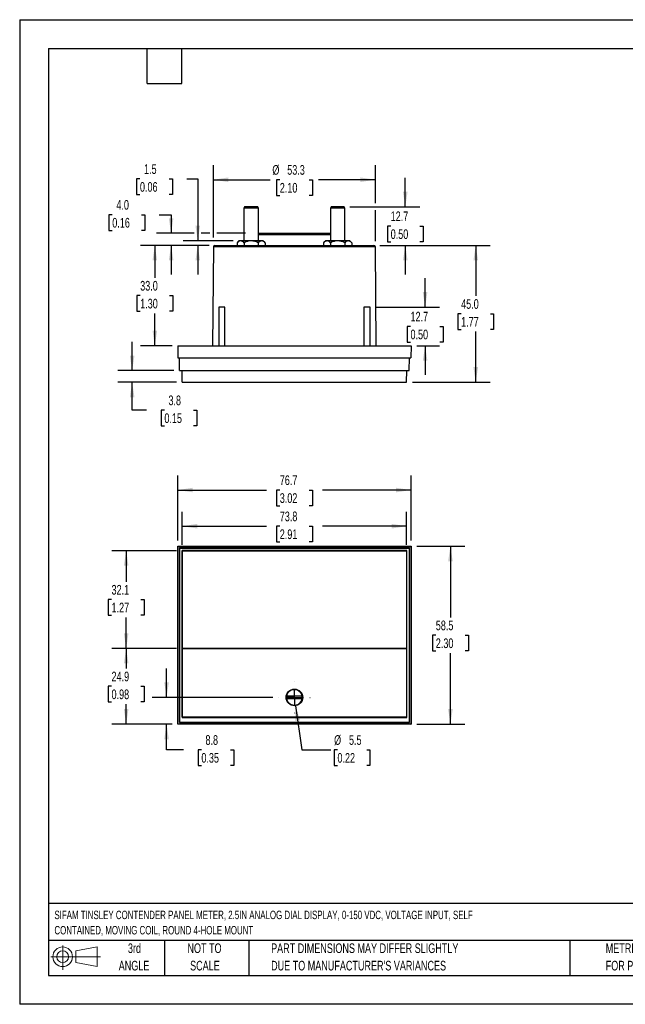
# Model space of a CAD drawing. Header units: millimetres. Extents: x 0 to 419, y 0 to 324.
# Tile 1 of 3: x 0 to 199, y 0 to 324. Entities that reach past the tile are written whole.
import ezdxf

# ---------------------------------------------------------------- set-up
doc = ezdxf.new("R2010")
doc.units = ezdxf.units.MM
doc.header["$LTSCALE"] = 1.5
doc.linetypes.add('CENTERX2', pattern=[20.32, 12.7, -2.54, 2.54, -2.54])
doc.layers.add('CENTER', color=40, linetype='CENTERX2')
doc.layers.add('SLD-DEFPOINTS', color=7, linetype='Continuous')
doc.layers.add('DIMENSIONS', color=140, linetype='Continuous', lineweight=25)
doc.layers.add('TEXT', color=140, linetype='Continuous', lineweight=25)
doc.styles.add('SLDTEXTSTYLE0', font='TXT', dxfattribs={"width": 0.7})
doc.dimstyles.new('SLDDIMSTYLE0', dxfattribs={"dimtxt": 3.237012, "dimasz": 4.953, "dimexe": 0, "dimexo": 0.0625, "dimgap": 0.809253, "dimtad": 0, "dimtih": 1, "dimtoh": 1, "dimrnd": 1e-09, "dimzin": 12, "dimdsep": 46, "dimtxsty": 'SLDTEXTSTYLE0', "dimsah": 1, "dimcen": 0.09, "dimadec": 0, "dimazin": 3, "dimtfac": 1, "dimtofl": 0, "dimtmove": 0, "dimatfit": 3, "dimfxl": 0, "dimfrac": 2, "dimtolj": 1, "dimtzin": 12, "dimarcsym": 0})
doc.dimstyles.new('SLDDIMSTYLE1', dxfattribs={"dimtxt": 3.237012, "dimasz": 4.953, "dimexe": 0, "dimexo": 0.0625, "dimgap": 0.809253, "dimtad": 0, "dimtih": 1, "dimtoh": 1, "dimrnd": 1e-09, "dimzin": 12, "dimdsep": 46, "dimtxsty": 'SLDTEXTSTYLE0', "dimsah": 1, "dimcen": 0, "dimadec": 0, "dimazin": 3, "dimtfac": 1, "dimtofl": 0, "dimtmove": 0, "dimatfit": 3, "dimfxl": 0, "dimfrac": 2, "dimtolj": 1, "dimtzin": 12, "dimarcsym": 0})
doc.dimstyles.new('SLDDIMSTYLE2', dxfattribs={"dimtxt": 3.237012, "dimasz": 4.953, "dimexe": 0, "dimexo": 0.0625, "dimgap": 0.809253, "dimtad": 0, "dimtih": 1, "dimtoh": 1, "dimrnd": 1e-09, "dimzin": 12, "dimdsep": 46, "dimtxsty": 'SLDTEXTSTYLE0', "dimsah": 1, "dimcen": 0.09, "dimadec": 0, "dimazin": 3, "dimtfac": 1, "dimtmove": 0, "dimatfit": 0, "dimfxl": 0, "dimfrac": 2, "dimtolj": 1, "dimtzin": 12, "dimarcsym": 0})
doc.dimstyles.new('SLDDIMSTYLE3', dxfattribs={"dimtxt": 3.237012, "dimasz": 4.953, "dimexe": 0, "dimexo": 0.0625, "dimgap": 0.809253, "dimtad": 0, "dimtih": 1, "dimtoh": 1, "dimrnd": 1e-09, "dimzin": 4, "dimdsep": 46, "dimtxsty": 'SLDTEXTSTYLE0', "dimsah": 1, "dimcen": 0.09, "dimadec": 0, "dimazin": 1, "dimtfac": 1, "dimtofl": 0, "dimtmove": 0, "dimatfit": 3, "dimfxl": 0, "dimfrac": 2, "dimtolj": 1, "dimtzin": 12, "dimarcsym": 0})
doc.dimstyles.new('SLDDIMSTYLE4', dxfattribs={"dimtxt": 3.237012, "dimasz": 4.953, "dimexe": 0, "dimexo": 0.0625, "dimgap": 0.809253, "dimtad": 0, "dimtih": 1, "dimtoh": 1, "dimrnd": 1e-09, "dimzin": 4, "dimdsep": 46, "dimtxsty": 'SLDTEXTSTYLE0', "dimsah": 1, "dimcen": 0.09, "dimadec": 0, "dimazin": 1, "dimtfac": 1, "dimtmove": 0, "dimatfit": 0, "dimfxl": 0, "dimfrac": 2, "dimtolj": 1, "dimtzin": 12, "dimarcsym": 0})

# ---------------------------------------------------------------- blocks, each defined once
blk = doc.blocks.new('Block11')
at = {"color": 7, "linetype": 'Continuous', "lineweight": 18}
for p, q in [((3.88, 7.97), (3.88, 0)), ((8.22, 6.25), (15.26, 7.55)), ((15.26, 7.55), (15.26, 1.1)), ((0, 4.32), (16.31, 4.32)), ((8.22, 2.39), (8.22, 6.25)), ((8.22, 2.39), (15.26, 1.1))]:
    blk.add_line(p, q, dxfattribs=at)
for radius in [3.23, 1.93]:
    blk.add_circle((3.88, 4.32), radius, dxfattribs=at)
blk = doc.blocks.new('Block12')
at = {"layer": 'SLD-DEFPOINTS'}
blk.add_blockref('Block11', (0, 0), dxfattribs=at)
blk = doc.blocks.new('SW_NOTE_0')
at = {"layer": 'TEXT', "color": 0, "linetype": 'CENTERX2', "lineweight": 18, "char_height": 2.775, "attachment_point": 1, "style": 'SLDTEXTSTYLE0'}
for s, insert in [('SIFAM TINSLEY CONTENDER PANEL METER, 2.5IN ANALOG DIAL DISPLAY, 0-150 VDC, VOLTAGE INPUT, SELF', (0, 3.58)), ('CONTAINED, MOVING COIL, ROUND 4-HOLE MOUNT', (0, -1.45))]:
    blk.add_mtext(s, dxfattribs=dict(at, insert=insert))
blk = doc.blocks.new('SW_NOTE_0_3')
at = {"layer": 'TEXT', "color": 0, "linetype": 'CENTERX2', "lineweight": 18, "char_height": 3.175, "attachment_point": 1, "style": 'SLDTEXTSTYLE0'}
for s, insert in [('PART DIMENSIONS MAY DIFFER SLIGHTLY', (0, 4.09)), ("DUE TO MANUFACTURER'S VARIANCES", (0, -1.64))]:
    blk.add_mtext(s, dxfattribs=dict(at, insert=insert))
blk = doc.blocks.new('SW_NOTE_0_4')
at = {"layer": 'TEXT', "color": 0, "linetype": 'CENTERX2', "lineweight": 18, "char_height": 3.175, "attachment_point": 2, "style": 'SLDTEXTSTYLE0'}
for s, insert in [('NOT TO', (7.89, 4.09)), ('SCALE', (8.03, -1.64))]:
    blk.add_mtext(s, dxfattribs=dict(at, insert=insert))
blk = doc.blocks.new('SW_NOTE_0_5')
at = {"layer": 'TEXT', "color": 0, "linetype": 'CENTERX2', "lineweight": 18, "char_height": 3.175, "attachment_point": 2, "style": 'SLDTEXTSTYLE0'}
for s, insert in [('3rd', (3.47, 4.09)), ('ANGLE', (3.33, -1.64))]:
    blk.add_mtext(s, dxfattribs=dict(at, insert=insert))
blk = doc.blocks.new('SW_NOTE_0_6')
at = {"layer": 'TEXT', "color": 0, "linetype": 'CENTERX2', "lineweight": 18, "char_height": 3.175, "attachment_point": 1, "style": 'SLDTEXTSTYLE0'}
for s, insert in [('METRIC UNITS USED', (0, 4.09)), ('FOR PART DESIGN', (0, -1.64))]:
    blk.add_mtext(s, dxfattribs=dict(at, insert=insert))
blk = doc.blocks.new('_D')
at = {"layer": 'DIMENSIONS'}
for p, q in [((130.6, 150.65), (146.41, 150.65)), ((141.65, 150.65), (141.65, 127.27)), ((136.84, 121.4), (135.75, 121.4)), ((135.75, 121.4), (135.75, 116.26)), ((146.46, 121.4), (147.54, 121.4)), ((147.54, 121.4), (147.54, 116.26)), ((135.75, 116.26), (136.84, 116.26)), ((141.65, 92.15), (141.65, 115.53)), ((147.54, 116.26), (146.46, 116.26)), ((130.6, 92.15), (146.41, 92.15))]:
    blk.add_line(p, q, dxfattribs=at)
for points in [[(141.65, 150.65), (140.89, 145.7), (142.41, 145.7)], [(141.65, 92.15), (142.41, 97.11), (140.89, 97.11)]]:
    blk.add_solid(points, dxfattribs=at)
at = {"layer": 'DIMENSIONS', "char_height": 3.175, "attachment_point": 1, "style": 'SLDTEXTSTYLE0'}
for s, insert in [('58.5', (136.84, 126.22)), ('2.30', (136.84, 120.35))]:
    blk.add_mtext(s, dxfattribs=dict(at, insert=insert))
blk = doc.blocks.new('_D_1')
at = {"layer": 'DIMENSIONS'}
for p, q in [((51.99, 152.56), (51.99, 173.91)), ((128.69, 152.56), (128.69, 173.91)), ((51.99, 169.15), (81.15, 169.15)), ((85.53, 169.15), (84.44, 169.15)), ((84.44, 169.15), (84.44, 164)), ((95.15, 169.15), (96.24, 169.15)), ((96.24, 169.15), (96.24, 164)), ((128.69, 169.15), (99.54, 169.15)), ((84.44, 164), (85.53, 164)), ((96.24, 164), (95.15, 164))]:
    blk.add_line(p, q, dxfattribs=at)
for points in [[(51.99, 169.15), (56.94, 168.39), (56.94, 169.91)], [(128.69, 169.15), (123.74, 169.91), (123.74, 168.39)]]:
    blk.add_solid(points, dxfattribs=at)
at = {"layer": 'DIMENSIONS', "char_height": 3.175, "attachment_point": 1, "style": 'SLDTEXTSTYLE0'}
for s, insert in [('76.7', (85.53, 173.97)), ('3.02', (85.53, 168.1))]:
    blk.add_mtext(s, dxfattribs=dict(at, insert=insert))
blk = doc.blocks.new('_D_2')
at = {"layer": 'DIMENSIONS'}
for p, q in [((51.54, 117.06), (30.26, 117.06)), ((35.02, 117.06), (35.02, 110.47)), ((30.21, 104.6), (29.12, 104.6)), ((29.12, 104.6), (29.12, 99.46)), ((39.83, 104.6), (40.92, 104.6)), ((40.92, 104.6), (40.92, 99.46)), ((29.12, 99.46), (30.21, 99.46)), ((35.02, 92.15), (35.02, 98.74)), ((40.92, 99.46), (39.83, 99.46)), ((50.09, 92.15), (30.26, 92.15))]:
    blk.add_line(p, q, dxfattribs=at)
for points in [[(35.02, 117.06), (34.26, 112.1), (35.78, 112.1)], [(35.02, 92.15), (35.78, 97.11), (34.26, 97.11)]]:
    blk.add_solid(points, dxfattribs=at)
at = {"layer": 'DIMENSIONS', "char_height": 3.175, "attachment_point": 1, "style": 'SLDTEXTSTYLE0'}
for s, insert in [('24.9', (30.21, 109.42)), ('0.98', (30.21, 103.55))]:
    blk.add_mtext(s, dxfattribs=dict(at, insert=insert))
blk = doc.blocks.new('_D_3')
at = {"layer": 'DIMENSIONS'}
for p, q in [((51.54, 149.2), (30.26, 149.2)), ((35.02, 149.2), (35.02, 139)), ((30.21, 133.13), (29.12, 133.13)), ((29.12, 133.13), (29.12, 127.98)), ((39.83, 133.13), (40.92, 133.13)), ((40.92, 133.13), (40.92, 127.98)), ((29.12, 127.98), (30.21, 127.98)), ((35.02, 117.06), (35.02, 127.26)), ((40.92, 127.98), (39.83, 127.98)), ((51.54, 117.06), (30.26, 117.06))]:
    blk.add_line(p, q, dxfattribs=at)
for points in [[(35.02, 149.2), (34.26, 144.24), (35.78, 144.24)], [(35.02, 117.06), (35.78, 122.01), (34.26, 122.01)]]:
    blk.add_solid(points, dxfattribs=at)
at = {"layer": 'DIMENSIONS', "char_height": 3.175, "attachment_point": 1, "style": 'SLDTEXTSTYLE0'}
for s, insert in [('32.1', (30.21, 137.94)), ('1.27', (30.21, 132.08))]:
    blk.add_mtext(s, dxfattribs=dict(at, insert=insert))
blk = doc.blocks.new('_D_4')
at = {"layer": 'DIMENSIONS'}
for p, q in [((53.45, 151.1), (53.45, 162.02)), ((127.24, 151.1), (127.24, 162.02)), ((53.45, 157.26), (81.15, 157.26)), ((85.53, 157.26), (84.44, 157.26)), ((84.44, 157.26), (84.44, 152.11)), ((95.15, 157.26), (96.24, 157.26)), ((96.24, 157.26), (96.24, 152.11)), ((127.24, 157.26), (99.54, 157.26)), ((84.44, 152.11), (85.53, 152.11)), ((96.24, 152.11), (95.15, 152.11))]:
    blk.add_line(p, q, dxfattribs=at)
for points in [[(53.45, 157.26), (58.4, 156.49), (58.4, 158.02)], [(127.24, 157.26), (122.28, 158.02), (122.28, 156.49)]]:
    blk.add_solid(points, dxfattribs=at)
at = {"layer": 'DIMENSIONS', "char_height": 3.175, "attachment_point": 1, "style": 'SLDTEXTSTYLE0'}
for s, insert in [('73.8', (85.53, 162.07)), ('2.91', (85.53, 156.2))]:
    blk.add_mtext(s, dxfattribs=dict(at, insert=insert))
blk = doc.blocks.new('_D_5')
at = {"layer": 'DIMENSIONS'}
for p, q in [((90.73, 98.23), (92.8, 83.7)), ((92.8, 83.7), (102.32, 83.7)), ((104.5, 83.7), (103.41, 83.7)), ((103.41, 83.7), (103.41, 78.56)), ((114.11, 83.7), (115.2, 83.7)), ((115.2, 83.7), (115.2, 78.56)), ((103.41, 78.56), (104.5, 78.56)), ((115.2, 78.56), (114.11, 78.56))]:
    blk.add_line(p, q, dxfattribs=at)
blk.add_solid([(90.73, 98.23), (90.67, 93.22), (92.18, 93.43)], dxfattribs=at)
at = {"layer": 'DIMENSIONS', "char_height": 3.175, "attachment_point": 1, "style": 'SLDTEXTSTYLE0'}
for s, insert in [('%%c', (103.4, 88.52)), ('5.5', (108.29, 88.52)), ('0.22', (104.5, 82.65))]:
    blk.add_mtext(s, dxfattribs=dict(at, insert=insert))
blk = doc.blocks.new('_D_6')
at = {"layer": 'DIMENSIONS'}
for p, q in [((48.3, 100.95), (48.3, 110.48)), ((83.3, 100.95), (43.54, 100.95)), ((50.09, 92.15), (43.54, 92.15)), ((48.3, 83.7), (48.3, 92.15)), ((53.91, 83.7), (48.3, 83.7)), ((59.75, 83.7), (58.66, 83.7)), ((58.66, 83.7), (58.66, 78.56)), ((69.37, 83.7), (70.46, 83.7)), ((70.46, 83.7), (70.46, 78.56)), ((58.66, 78.56), (59.75, 78.56)), ((70.46, 78.56), (69.37, 78.56))]:
    blk.add_line(p, q, dxfattribs=at)
for points in [[(48.3, 100.95), (49.06, 105.91), (47.54, 105.91)], [(48.3, 92.15), (47.54, 87.2), (49.06, 87.2)]]:
    blk.add_solid(points, dxfattribs=at)
at = {"layer": 'DIMENSIONS', "char_height": 3.175, "attachment_point": 1, "style": 'SLDTEXTSTYLE0'}
for s, insert in [('8.8', (61.1, 88.52)), ('0.35', (59.75, 82.65))]:
    blk.add_mtext(s, dxfattribs=dict(at, insert=insert))
blk = doc.blocks.new('SW_CENTERMARKSYMBOL_0')
at = {"layer": 'CENTER', "color": 0}
for p, q in [((0, 5.08), (0, 5.14)), ((-5.08, 0), (-5.14, 0)), ((0, 0), (-2.54, 0)), ((0, 0), (0, 2.54)), ((0, 0), (0, -2.54)), ((0, 0), (2.54, 0)), ((5.08, 0), (5.14, 0)), ((0, -5.08), (0, -5.14))]:
    blk.add_line(p, q, dxfattribs=at)
blk = doc.blocks.new('_D_7')
at = {"layer": 'DIMENSIONS'}
for p, q in [((39.55, 271.49), (38.46, 271.49)), ((38.46, 271.49), (38.46, 266.34)), ((49.17, 271.49), (50.25, 271.49)), ((50.25, 271.49), (50.25, 266.34)), ((55, 271.49), (58.56, 271.49)), ((58.56, 271.49), (58.56, 251.11)), ((38.46, 266.34), (39.55, 266.34)), ((50.25, 266.34), (49.17, 266.34)), ((70.21, 251.11), (53.8, 251.11)), ((62.3, 249.61), (53.8, 249.61)), ((58.56, 249.61), (58.56, 240.09))]:
    blk.add_line(p, q, dxfattribs=at)
for points in [[(58.56, 251.11), (59.32, 256.07), (57.8, 256.07)], [(58.56, 249.61), (57.8, 244.66), (59.32, 244.66)]]:
    blk.add_solid(points, dxfattribs=at)
at = {"layer": 'DIMENSIONS', "char_height": 3.175, "attachment_point": 1, "style": 'SLDTEXTSTYLE0'}
for s, insert in [('1.5', (40.89, 276.31)), ('0.06', (39.55, 270.44))]:
    blk.add_mtext(s, dxfattribs=dict(at, insert=insert))
blk = doc.blocks.new('_D_8')
at = {"layer": 'DIMENSIONS'}
for p, q in [((118.39, 249.61), (154.74, 249.61)), ((149.97, 249.61), (149.97, 232.98)), ((145.17, 227.11), (144.08, 227.11)), ((144.08, 227.11), (144.08, 221.97)), ((154.78, 227.11), (155.87, 227.11)), ((155.87, 227.11), (155.87, 221.97)), ((144.08, 221.97), (145.17, 221.97)), ((149.97, 204.61), (149.97, 221.25)), ((155.87, 221.97), (154.78, 221.97)), ((129.14, 204.61), (154.74, 204.61))]:
    blk.add_line(p, q, dxfattribs=at)
for points in [[(149.97, 249.61), (149.21, 244.66), (150.74, 244.66)], [(149.97, 204.61), (150.74, 209.57), (149.21, 209.57)]]:
    blk.add_solid(points, dxfattribs=at)
at = {"layer": 'DIMENSIONS', "char_height": 3.175, "attachment_point": 1, "style": 'SLDTEXTSTYLE0'}
for s, insert in [('45.0', (145.17, 231.93)), ('1.77', (145.17, 226.06))]:
    blk.add_mtext(s, dxfattribs=dict(at, insert=insert))
blk = doc.blocks.new('_D_9')
at = {"layer": 'DIMENSIONS'}
for p, q in [((62.3, 249.61), (39.68, 249.61)), ((44.44, 249.61), (44.44, 238.98)), ((39.63, 233.11), (38.55, 233.11)), ((38.55, 233.11), (38.55, 227.97)), ((49.25, 233.11), (50.34, 233.11)), ((50.34, 233.11), (50.34, 227.97)), ((38.55, 227.97), (39.63, 227.97)), ((44.44, 216.61), (44.44, 227.25)), ((50.34, 227.97), (49.25, 227.97)), ((50.09, 216.61), (39.68, 216.61))]:
    blk.add_line(p, q, dxfattribs=at)
for points in [[(44.44, 249.61), (43.68, 244.66), (45.2, 244.66)], [(44.44, 216.61), (45.2, 221.57), (43.68, 221.57)]]:
    blk.add_solid(points, dxfattribs=at)
at = {"layer": 'DIMENSIONS', "char_height": 3.175, "attachment_point": 1, "style": 'SLDTEXTSTYLE0'}
for s, insert in [('33.0', (39.63, 237.93)), ('1.30', (39.63, 232.06))]:
    blk.add_mtext(s, dxfattribs=dict(at, insert=insert))
blk = doc.blocks.new('_D_10')
at = {"layer": 'DIMENSIONS'}
for p, q in [((63.7, 252.26), (63.7, 275.98)), ((116.98, 263.46), (116.98, 275.98)), ((63.7, 271.21), (82.36, 271.21)), ((85.53, 271.21), (84.44, 271.21)), ((84.44, 271.21), (84.44, 266.07)), ((95.15, 271.21), (96.24, 271.21)), ((96.24, 271.21), (96.24, 266.07)), ((116.98, 271.21), (98.32, 271.21)), ((84.44, 266.07), (85.53, 266.07)), ((96.24, 266.07), (95.15, 266.07)), ((116.98, 251.02), (116.98, 261.17))]:
    blk.add_line(p, q, dxfattribs=at)
for points in [[(63.7, 271.21), (68.65, 270.45), (68.65, 271.98)], [(116.98, 271.21), (112.03, 271.98), (112.03, 270.45)]]:
    blk.add_solid(points, dxfattribs=at)
at = {"layer": 'DIMENSIONS', "char_height": 3.175, "attachment_point": 1, "style": 'SLDTEXTSTYLE0'}
for s, insert in [('%%c', (83.09, 276.03)), ('53.3', (87.98, 276.03)), ('2.10', (85.53, 270.16))]:
    blk.add_mtext(s, dxfattribs=dict(at, insert=insert))
blk = doc.blocks.new('_D_11')
at = {"layer": 'DIMENSIONS'}
for p, q in [((126.81, 262.31), (126.81, 271.84)), ((108.62, 262.31), (131.57, 262.31)), ((122, 255.96), (120.91, 255.96)), ((120.91, 255.96), (120.91, 250.82)), ((131.62, 255.96), (132.71, 255.96)), ((132.71, 255.96), (132.71, 250.82)), ((118.39, 249.61), (131.57, 249.61)), ((120.91, 250.82), (122, 250.82)), ((126.81, 249.61), (126.81, 240.09)), ((132.71, 250.82), (131.62, 250.82))]:
    blk.add_line(p, q, dxfattribs=at)
for points in [[(126.81, 262.31), (127.57, 267.27), (126.05, 267.27)], [(126.81, 249.61), (126.05, 244.66), (127.57, 244.66)]]:
    blk.add_solid(points, dxfattribs=at)
at = {"layer": 'DIMENSIONS', "char_height": 3.175, "attachment_point": 1, "style": 'SLDTEXTSTYLE0'}
for s, insert in [('12.7', (122, 260.78)), ('0.50', (122, 254.91))]:
    blk.add_mtext(s, dxfattribs=dict(at, insert=insert))
blk = doc.blocks.new('_D_12')
at = {"layer": 'DIMENSIONS'}
for p, q in [((133.33, 229.31), (133.33, 238.84)), ((117.12, 229.31), (138.09, 229.31)), ((128.52, 222.96), (127.43, 222.96)), ((127.43, 222.96), (127.43, 217.82)), ((138.14, 222.96), (139.22, 222.96)), ((139.22, 222.96), (139.22, 217.82)), ((127.43, 217.82), (128.52, 217.82)), ((139.22, 217.82), (138.14, 217.82)), ((130.6, 216.61), (138.09, 216.61)), ((133.33, 216.61), (133.33, 207.09))]:
    blk.add_line(p, q, dxfattribs=at)
for points in [[(133.33, 229.31), (134.09, 234.27), (132.57, 234.27)], [(133.33, 216.61), (132.57, 211.66), (134.09, 211.66)]]:
    blk.add_solid(points, dxfattribs=at)
at = {"layer": 'DIMENSIONS', "char_height": 3.175, "attachment_point": 1, "style": 'SLDTEXTSTYLE0'}
for s, insert in [('12.7', (128.52, 227.78)), ('0.50', (128.52, 221.91))]:
    blk.add_mtext(s, dxfattribs=dict(at, insert=insert))
blk = doc.blocks.new('_D_13')
at = {"layer": 'DIMENSIONS'}
for p, q in [((36.99, 208.42), (36.99, 217.95)), ((50.66, 208.42), (32.23, 208.42)), ((51.54, 204.61), (32.23, 204.61)), ((36.99, 195.42), (36.99, 204.61)), ((41.74, 195.42), (36.99, 195.42)), ((47.58, 195.42), (46.49, 195.42)), ((46.49, 195.42), (46.49, 190.28)), ((57.2, 195.42), (58.28, 195.42)), ((58.28, 195.42), (58.28, 190.28)), ((46.49, 190.28), (47.58, 190.28)), ((58.28, 190.28), (57.2, 190.28))]:
    blk.add_line(p, q, dxfattribs=at)
for points in [[(36.99, 208.42), (37.75, 213.38), (36.23, 213.38)], [(36.99, 204.61), (36.23, 199.66), (37.75, 199.66)]]:
    blk.add_solid(points, dxfattribs=at)
at = {"layer": 'DIMENSIONS', "char_height": 3.175, "attachment_point": 1, "style": 'SLDTEXTSTYLE0'}
for s, insert in [('3.8', (48.92, 200.24)), ('0.15', (47.58, 194.37))]:
    blk.add_mtext(s, dxfattribs=dict(at, insert=insert))
blk = doc.blocks.new('_D_14')
at = {"layer": 'DIMENSIONS'}
for p, q in [((30.45, 259.71), (29.36, 259.71)), ((29.36, 259.71), (29.36, 254.56)), ((40.07, 259.71), (41.15, 259.71)), ((41.15, 259.71), (41.15, 254.56)), ((45.9, 259.71), (49.8, 259.71)), ((49.8, 259.71), (49.8, 253.61)), ((29.36, 254.56), (30.45, 254.56)), ((41.15, 254.56), (40.07, 254.56)), ((57.42, 253.61), (45.04, 253.61)), ((62.56, 253.61), (59.7, 253.61)), ((74.27, 253.61), (64.84, 253.61)), ((62.3, 249.61), (45.04, 249.61)), ((49.8, 249.61), (49.8, 240.09))]:
    blk.add_line(p, q, dxfattribs=at)
for points in [[(49.8, 253.61), (50.56, 258.57), (49.04, 258.57)], [(49.8, 249.61), (49.04, 244.66), (50.56, 244.66)]]:
    blk.add_solid(points, dxfattribs=at)
at = {"layer": 'DIMENSIONS', "char_height": 3.175, "attachment_point": 1, "style": 'SLDTEXTSTYLE0'}
for s, insert in [('4.0', (31.8, 264.53)), ('0.16', (30.45, 258.66))]:
    blk.add_mtext(s, dxfattribs=dict(at, insert=insert))

msp = doc.modelspace()

# ---------------------------------------------------------------- linework, layer by layer
at = {"color": 7, "linetype": 'Continuous'}
for p, q in [((0.004, 323.854), (0.004, 0.004)), ((0.004, 323.854), (419.104, 323.854)), ((419.104, 0.004), (0.004, 0.004))]:
    msp.add_line(p, q, dxfattribs=at)
for p, q in [((73.967, 262.315), (73.717, 261.882)), ((73.717, 261.882), (73.717, 251.115)), ((78.517, 261.882), (73.717, 261.882)), ((78.267, 262.315), (73.967, 262.315)), ((78.517, 261.882), (78.267, 262.315)), ((78.517, 251.115), (78.517, 261.882)), ((102.415, 262.315), (102.165, 261.882)), ((102.165, 261.882), (102.165, 251.115)), ((106.965, 261.882), (102.165, 261.882)), ((106.715, 262.315), (102.415, 262.315)), ((106.965, 261.882), (106.715, 262.315)), ((106.965, 251.115), (106.965, 261.882)), ((78.517, 253.615), (102.165, 253.615)), ((102.165, 253.119), (78.517, 253.119)), ((64.202, 249.615), (116.48, 249.615)), ((72.117, 251.115), (71.498, 250.496)), ((71.498, 250.496), (71.498, 249.615)), ((72.653, 251.115), (72.117, 251.115)), ((76.117, 251.115), (72.653, 251.115)), ((73.808, 250.496), (73.808, 249.615)), ((79.581, 251.115), (76.117, 251.115)), ((78.427, 250.496), (78.427, 249.615)), ((80.117, 251.115), (79.581, 251.115)), ((80.736, 250.496), (80.117, 251.115)), ((80.736, 250.496), (80.736, 249.615)), ((100.565, 251.115), (99.946, 250.496)), ((99.946, 250.496), (99.946, 249.615)), ((101.101, 251.115), (100.565, 251.115)), ((104.565, 251.115), (101.101, 251.115)), ((102.256, 250.496), (102.256, 249.615)), ((108.029, 251.115), (104.565, 251.115)), ((106.875, 250.496), (106.875, 249.615)), ((108.565, 251.115), (108.029, 251.115)), ((109.184, 250.496), (108.565, 251.115)), ((109.184, 250.496), (109.184, 249.615)), ((63.701, 249.119), (63.417, 216.615)), ((116.981, 249.119), (63.701, 249.119)), ((117.265, 216.615), (116.981, 249.119)), ((65.465, 229.315), (65.465, 216.615)), ((67.389, 229.315), (65.465, 229.315)), ((67.465, 229.315), (67.389, 229.315)), ((67.465, 216.615), (67.465, 229.315)), ((113.217, 229.315), (113.217, 216.615)), ((115.141, 229.315), (113.217, 229.315)), ((115.217, 229.315), (115.141, 229.315)), ((115.217, 216.615), (115.217, 229.315)), ((51.991, 216.615), (128.691, 216.615)), ((51.991, 216.615), (52.026, 212.615)), ((128.691, 216.615), (128.656, 212.615)), ((52.026, 212.615), (128.656, 212.615)), ((52.563, 208.425), (52.526, 212.615)), ((128.12, 208.425), (128.156, 212.615)), ((52.563, 208.425), (128.12, 208.425)), ((53.446, 204.615), (53.413, 208.425)), ((127.236, 204.615), (127.27, 208.425)), ((53.446, 204.615), (127.236, 204.615)), ((51.991, 150.652), (52.026, 150.618)), ((51.991, 92.152), (51.991, 150.652)), ((51.991, 150.652), (128.691, 150.652)), ((52.026, 92.187), (52.026, 150.618)), ((52.026, 150.618), (128.656, 150.618)), ((52.526, 150.118), (52.526, 92.687)), ((52.563, 150.081), (52.526, 150.118)), ((128.156, 150.118), (52.526, 150.118)), ((52.563, 92.724), (52.563, 150.081)), ((52.563, 150.081), (128.12, 150.081)), ((53.413, 149.231), (53.413, 94.374)), ((53.446, 149.198), (53.413, 149.231)), ((127.27, 149.231), (53.413, 149.231)), ((53.446, 117.057), (53.446, 149.198)), ((53.446, 149.198), (127.236, 149.198)), ((127.236, 149.198), (127.27, 149.231)), ((127.236, 149.198), (127.236, 117.057)), ((127.27, 94.374), (127.27, 149.231)), ((128.12, 150.081), (128.156, 150.118)), ((128.12, 150.081), (128.12, 92.724)), ((128.156, 92.687), (128.156, 150.118)), ((128.691, 150.652), (128.656, 150.618)), ((128.656, 150.618), (128.656, 92.187)), ((128.691, 150.652), (128.691, 92.152)), ((53.446, 117.057), (53.441, 117.053)), ((127.241, 117.053), (53.441, 117.053)), ((53.441, 94.403), (53.441, 117.053)), ((53.446, 117.057), (127.236, 117.057)), ((127.241, 117.053), (127.236, 117.057)), ((127.241, 117.053), (127.241, 94.403)), ((87.79, 101.452), (92.893, 101.452)), ((92.893, 100.452), (87.79, 100.452)), ((53.441, 94.403), (53.413, 94.374)), ((53.413, 94.374), (127.27, 94.374)), ((127.241, 94.403), (53.441, 94.403)), ((127.27, 94.374), (127.241, 94.403)), ((51.991, 92.152), (52.026, 92.187)), ((128.691, 92.152), (51.991, 92.152)), ((128.656, 92.187), (52.026, 92.187)), ((52.563, 92.724), (52.526, 92.687)), ((52.526, 92.687), (128.156, 92.687)), ((128.12, 92.724), (52.563, 92.724)), ((128.156, 92.687), (128.12, 92.724)), ((128.656, 92.187), (128.691, 92.152))]:
    msp.add_line(p, q)
for radius in [2.75, 2.65]:
    msp.add_circle((90.341, 100.952), radius)
for centre, radius, start, end in [((64.201, 249.115), 0.5, 90, 179.5), ((72.774, 249.502), 1.617, 94.28589, 142.08768), ((72.493, 249.429), 1.694, 39.05892, 84.56751), ((76.214, 246.135), 4.98, 91.11204, 118.88796), ((75.989, 246.017), 5.099, 61.4414, 88.5586), ((79.702, 249.502), 1.617, 94.28589, 142.08768), ((79.421, 249.429), 1.694, 39.05892, 84.56751), ((101.222, 249.502), 1.617, 94.28589, 142.08768), ((100.941, 249.429), 1.694, 39.05892, 84.56751), ((104.662, 246.135), 4.98, 91.11204, 118.88796), ((104.437, 246.017), 5.099, 61.4414, 88.5586), ((108.15, 249.502), 1.617, 94.28589, 142.08768), ((107.869, 249.429), 1.694, 39.05892, 84.56751), ((116.481, 249.115), 0.5, 0.5, 90), ((90.341, 100.952), 2.6, 168.91251, 191.08749), ((90.341, 100.952), 2.6, 11.08749, 168.91251), ((90.341, 100.952), 2.6, 191.08749, 348.91251), ((90.341, 100.952), 2.6, 348.91251, 11.08749)]:
    msp.add_arc(centre, radius, start, end)
at = {"layer": 'TEXT'}
for p, q in [((9.525, 314.325), (409.575, 314.325)), ((9.525, 314.325), (9.525, 9.525)), ((41.91, 302.895), (41.91, 314.325)), ((53.34, 302.895), (53.34, 314.325)), ((41.91, 302.895), (53.34, 302.895)), ((409.575, 33.189), (9.525, 33.189)), ((409.575, 20.955), (9.525, 20.955)), ((47.625, 20.955), (47.625, 9.525)), ((75.317, 20.955), (75.317, 9.525)), ((180.97, 20.955), (180.97, 9.525)), ((9.525, 9.525), (409.575, 9.525))]:
    msp.add_line(p, q, dxfattribs=at)

# ---------------------------------------------------------------- block references
at = {"layer": 'CENTER'}
msp.add_blockref('SW_CENTERMARKSYMBOL_0', (90.341, 100.952), dxfattribs=at)
at = {"layer": 'SLD-DEFPOINTS'}
msp.add_blockref('Block12', (10.257, 11.331), dxfattribs=at)
at = {"layer": 'TEXT', "linetype": 'CENTERX2', "lineweight": 18}
for name, p in [('SW_NOTE_0', (11.42, 27.217)), ('SW_NOTE_0_5', (34.271, 15.953)), ('SW_NOTE_0_4', (52.886, 15.953)), ('SW_NOTE_0_3', (82.679, 15.953)), ('SW_NOTE_0_6', (192.718, 15.953))]:
    msp.add_blockref(name, p, dxfattribs=at)

# ---------------------------------------------------------------- dimensions: what is measured, and where the dimension line sits
at = {"layer": 'DIMENSIONS'}
for base, p1, p2, dimstyle, picture, middle in [((58.559, 249.615), (72.117, 251.115), (64.201, 249.615), 'SLDDIMSTYLE2', '_D_7', (58.559, 271.488)), ((126.809, 249.615), (106.715, 262.315), (116.481, 249.615), 'SLDDIMSTYLE2', '_D_11', (126.809, 255.965)), ((49.798, 249.615), (76.172, 253.615), (64.201, 249.615), 'SLDDIMSTYLE4', '_D_14', (49.798, 259.709)), ((44.443, 216.615), (64.201, 249.615), (51.991, 216.615), 'SLDDIMSTYLE3', '_D_9', (44.443, 233.115)), ((149.975, 204.615), (116.481, 249.615), (127.236, 204.615), 'SLDDIMSTYLE3', '_D_8', (149.975, 227.115)), ((133.328, 216.615), (115.217, 229.315), (128.691, 216.615), 'SLDDIMSTYLE2', '_D_12', (133.328, 222.965)), ((36.991, 204.615), (52.563, 208.425), (53.446, 204.615), 'SLDDIMSTYLE2', '_D_13', (36.991, 195.421)), ((35.021, 117.057), (53.446, 149.198), (53.446, 117.057), 'SLDDIMSTYLE0', '_D_3', (35.021, 133.127)), ((141.648, 92.152), (128.691, 150.652), (128.691, 92.152), 'SLDDIMSTYLE0', '_D', (141.648, 121.402)), ((35.0213, 92.1525), (53.4459, 117.0572), (51.9911, 92.1525), 'SLDDIMSTYLE0', '_D_2', (35.0213, 104.6048)), ((48.302, 92.152), (85.201, 100.952), (51.991, 92.152), 'SLDDIMSTYLE2', '_D_6', (48.302, 83.7))]:
    dim = msp.add_linear_dim(base=base, p1=p1, p2=p2, angle=90, dimstyle=dimstyle, dxfattribs=at)
    dim.commit()
    dim.dimension.update_dxf_attribs({"geometry": picture, "text_midpoint": middle, "dimtype": 160})
dim = msp.add_linear_dim(base=(63.701, 271.214), p1=(116.981, 249.119), p2=(63.701, 249.119), text='%%c<>', dimstyle='SLDDIMSTYLE0', dxfattribs=at)
dim.commit()
dim.dimension.update_dxf_attribs({"geometry": '_D_10', "text_midpoint": (90.341, 271.214), "dimtype": 160})
for base, p1, p2, picture, middle in [((51.991, 169.148), (128.691, 150.652), (51.991, 150.652), '_D_1', (90.341, 169.148)), ((127.236, 157.256), (53.446, 149.198), (127.236, 149.198), '_D_4', (90.341, 157.256))]:
    dim = msp.add_linear_dim(base=base, p1=p1, p2=p2, dimstyle='SLDDIMSTYLE0', dxfattribs=at)
    dim.commit()
    dim.dimension.update_dxf_attribs({"geometry": picture, "text_midpoint": middle, "dimtype": 160})
dim = msp.add_diameter_dim_2p(p1=(89.954, 103.675), p2=(90.729, 98.23), dimstyle='SLDDIMSTYLE1', dxfattribs=at)
dim.commit()
dim.dimension.update_dxf_attribs({"geometry": '_D_5', "text_midpoint": (109.305, 83.7), "dimtype": 163})

doc.saveas('drawing.dxf')
